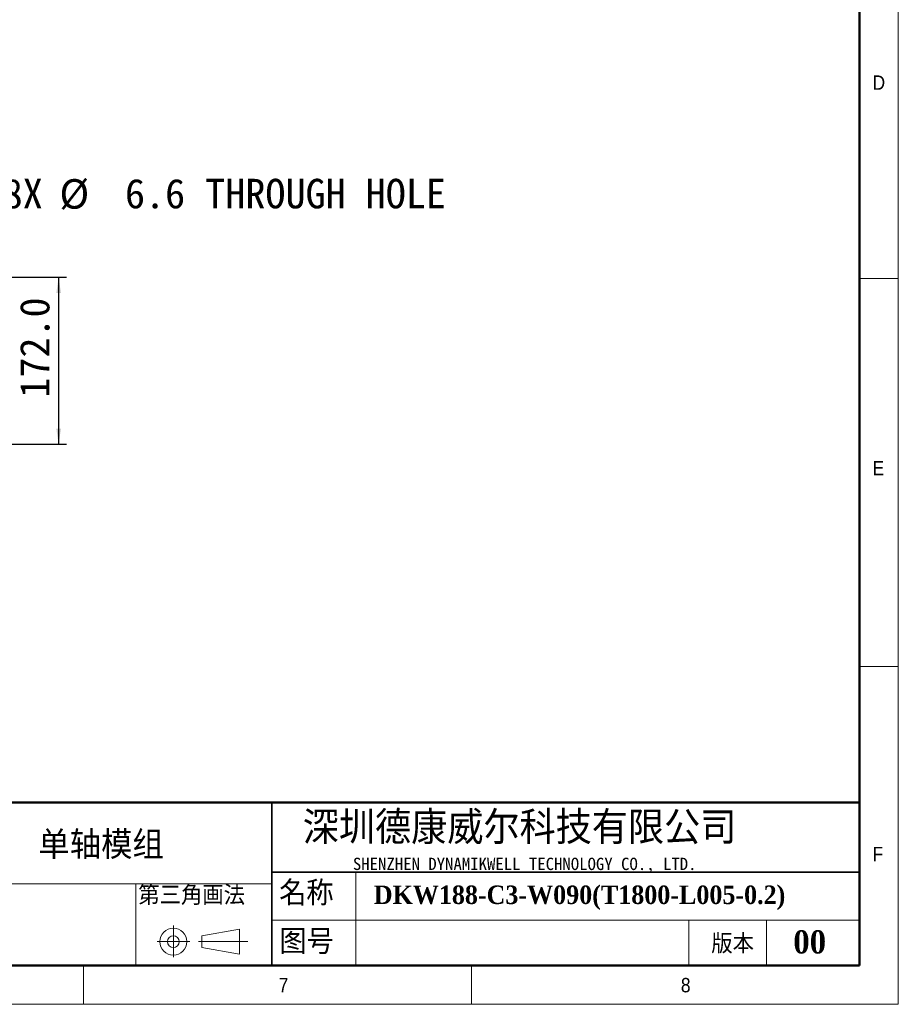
# Model space of a CAD drawing. Header units: millimetres. Extents: x 40 to 3320, y 40 to 2336.
# Tile 4 of 7: x 2414 to 3320, y 40 to 1055. Entities that reach past the tile are written whole.
import ezdxf

# ---------------------------------------------------------------- set-up
doc = ezdxf.new("R2010")
doc.units = ezdxf.units.MM
doc.header["$LTSCALE"] = 8
doc.layers.add('DIMNS', color=7, linetype='Continuous')
doc.styles.add('SLDTEXTSTYLE0', font='Gothic.ttf', dxfattribs={"width": 0.913})
doc.styles.add('SLDTEXTSTYLE1', font='timesbd.ttf', dxfattribs={"width": 0.933})
doc.styles.add('SLDTEXTSTYLE3', font='txt', dxfattribs={"bigfont": 'bigfont'})
doc.styles.add('SLDTEXTSTYLE4', font='txt', dxfattribs={"bigfont": 'bigfont'})
doc.styles.add('SLDTEXTSTYLE5', font='txt')
doc.styles.add('SLDTEXTSTYLE6', font='timesbd.ttf', dxfattribs={"width": 0.933, "bigfont": 'bigfont'})
doc.styles.add('SLDTEXTSTYLE7', font='txt')
doc.dimstyles.new('SLDDIMSTYLE0', dxfattribs={"dimtxt": 30.4, "dimasz": 16, "dimexe": 0, "dimexo": 0.0625, "dimgap": 7.6, "dimtad": 2, "dimdec": 1, "dimrnd": 1e-09, "dimzin": 4, "dimdsep": 46, "dimtxsty": 'SLDTEXTSTYLE7', "dimsah": 1, "dimcen": 0.09, "dimadec": 0, "dimazin": 1, "dimtfac": 1, "dimtdec": 1, "dimtmove": 0, "dimatfit": 0, "dimfxl": 0, "dimfrac": 2, "dimtolj": 1, "dimtzin": 12, "dimarcsym": 0})
doc.dimstyles.new('SLDDIMSTYLE7', dxfattribs={"dimtxt": 30.4, "dimasz": 16, "dimexe": 0, "dimexo": 0.0625, "dimgap": 7.6, "dimtad": 0, "dimtih": 1, "dimtoh": 1, "dimdec": 1, "dimrnd": 1e-09, "dimzin": 12, "dimdsep": 46, "dimtxsty": 'SLDTEXTSTYLE7', "dimsah": 1, "dimcen": 0, "dimadec": 0, "dimazin": 3, "dimtfac": 1, "dimtdec": 1, "dimtofl": 0, "dimtmove": 0, "dimatfit": 3, "dimfxl": 0, "dimfrac": 2, "dimtolj": 1, "dimtzin": 12, "dimarcsym": 0})

# ---------------------------------------------------------------- blocks, each defined once
blk = doc.blocks.new('_D_22')
at = {"layer": 'DIMNS'}
for p, q in [((2295.9, 792), (2344, 875.3)), ((2344, 875.3), (2376, 875.3))]:
    blk.add_line(p, q, dxfattribs=at)
blk.add_solid([(2295.9, 792), (2306, 804.7), (2301.9, 807.1)], dxfattribs=at)
at = {"layer": 'DIMNS', "char_height": 30.4, "attachment_point": 1, "style": 'SLDTEXTSTYLE7'}
for s, insert in [('38X ', (2376, 890.6)), ('%%c', (2455.2, 890.3)), (' 6.6 THROUGH HOLE', (2502.1, 890.6))]:
    blk.add_mtext(s, dxfattribs=dict(at, insert=insert))
blk = doc.blocks.new('_D_23')
at = {"layer": 'DIMNS'}
for p, q in [((2310.3, 789.1), (2462.4, 789.1)), ((2454.4, 789.1), (2454.4, 617.1)), ((2310.3, 617.1), (2462.4, 617.1))]:
    blk.add_line(p, q, dxfattribs=at)
for points in [[(2454.4, 789.1), (2452, 773.1), (2456.8, 773.1)], [(2454.4, 617.1), (2456.8, 633.1), (2452, 633.1)]]:
    blk.add_solid(points, dxfattribs=at)
at = {"layer": 'DIMNS', "insert": (2414.5, 665), "char_height": 30.4, "attachment_point": 1, "rotation": 90, "style": 'SLDTEXTSTYLE7'}
blk.add_mtext('172.0', dxfattribs=at)

msp = doc.modelspace()

# ---------------------------------------------------------------- linework, layer by layer
at = {"color": 7, "linetype": 'Continuous', "lineweight": 18}
for p, q in [((3320, 40), (3320, 2336)), ((3280, 2296), (3280, 80)), ((3280, 788), (3320, 788)), ((3280, 388), (3320, 388)), ((2760.7398642, 176), (2760.7398642, 80)), ((2201.4758613, 164), (2674.0064972, 164)), ((2533.8235685, 164), (2533.8235685, 80)), ((2674.0064972, 126.7204382), (3280, 126.7204382)), ((3104, 126.7204382), (3104, 80)), ((3184, 126.7204382), (3184, 80)), ((2572.6369816, 121.1881967), (2572.6369816, 88.504689)), ((2601.9065866, 110.5499805), (2640.7500893, 117.2694797)), ((2640.7500893, 117.2694797), (2640.7500893, 91.683194)), ((2555.9987653, 104.5499805), (2589.6093225, 104.5499805)), ((2598.4402248, 104.5499805), (2649.5575626, 104.5499805)), ((2601.9065866, 98.5499805), (2601.9065866, 110.5499805)), ((2601.9065866, 98.5499805), (2640.7500893, 91.683194)), ((80, 80), (3280, 80)), ((984, 80), (3280, 80)), ((2480, 40), (2480, 80)), ((2880, 80), (2880, 40)), ((40, 40), (3320, 40))]:
    msp.add_line(p, q, dxfattribs=at)
at = {"color": 7, "linetype": 'Continuous', "lineweight": 50}
for p, q in [((3280, 2296), (3280, 80)), ((3280, 248), (1464, 248)), ((80, 80), (3280, 80))]:
    msp.add_line(p, q, dxfattribs=at)
at = {"color": 7, "linetype": 'Continuous', "lineweight": 35}
for p, q in [((2674.0064972, 248), (2674.0064972, 80)), ((2674.0064972, 176), (3280, 176))]:
    msp.add_line(p, q, dxfattribs=at)
at = {"color": 7, "linetype": 'Continuous', "lineweight": 18}
for radius in [14, 6]:
    msp.add_circle((2572.6369816, 104.5499805), radius, dxfattribs=at)

# ---------------------------------------------------------------- texts
at = {"color": 7, "linetype": 'Continuous', "lineweight": 0}
for s, insert, char_height, attachment_point, style in [('D', (3293.3333333, 997.1704528), 14.8166667, 1, 'SLDTEXTSTYLE0'), ('E', (3293.3333333, 599.9106936), 14.8166667, 1, 'SLDTEXTSTYLE0'), ('深圳德康威尔科技有限公司', (2706.035275, 238.9403364), 33.866666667, 1, 'SLDTEXTSTYLE4'), ('单轴模组', (2433.5196309, 217.9086348), 25.4, 1, 'SLDTEXTSTYLE6'), ('F', (3293.3333333, 202.2338134), 14.8166667, 1, 'SLDTEXTSTYLE0'), ('SHENZHEN DYNAMIKWELL TECHNOLOGY CO., LTD.', (2757.7422597, 191.0601178), 12.7, 1, 'SLDTEXTSTYLE5'), ('名称', (2681.7878779, 167.243517), 25.4, 1, 'SLDTEXTSTYLE3'), ('DKW188-C3-W090(T1800-L005-0.2)', (2779.2438769, 162.3900317), 19.05, 1, 'SLDTEXTSTYLE1'), ('图号', (2682.128891, 117.170145), 25.4, 1, 'SLDTEXTSTYLE3'), ('版本', (3127.1953082, 112.3594717), 20, 1, 'SLDTEXTSTYLE3'), ('00', (3228.6372553, 116.3460171), 24, 2, 'SLDTEXTSTYLE1'), ('7', (2681.1653799, 67.1747364), 14.8166667, 1, 'SLDTEXTSTYLE0'), ('8', (3095.8188424, 67.1747364), 14.8166667, 1, 'SLDTEXTSTYLE0')]:
    msp.add_mtext(s, dxfattribs=dict(at, insert=insert, char_height=char_height, attachment_point=attachment_point, style=style))
at = {"layer": 'DIMNS', "color": 7, "insert": (2536.4839625, 162.4328436), "char_height": 20, "attachment_point": 1, "style": 'SLDTEXTSTYLE3'}
msp.add_mtext('第三角画法', dxfattribs=at)

# ---------------------------------------------------------------- dimensions: what is measured, and where the dimension line sits
at = {"layer": 'DIMNS'}
dim = msp.add_diameter_dim_2p(p1=(2292.6373985, 786.2811419), p2=(2295.9373985, 791.9969096), text='38X <> THROUGH HOLE\\P', dimstyle='SLDDIMSTYLE7', dxfattribs=at)
dim.commit()
dim.dimension.update_dxf_attribs({"geometry": '_D_22', "text_midpoint": (2626.8836746, 875.2991233), "dimtype": 163})
dim = msp.add_linear_dim(base=(2454.4174993, 617.1390258), p1=(2300.1273985, 789.1390258), p2=(2300.1273985, 617.1390258), angle=90, dimstyle='SLDDIMSTYLE0', dxfattribs=at)
dim.commit()
dim.dimension.update_dxf_attribs({"geometry": '_D_23', "text_midpoint": (2454.4174993, 713.4114464), "dimtype": 160})

doc.saveas('drawing.dxf')
